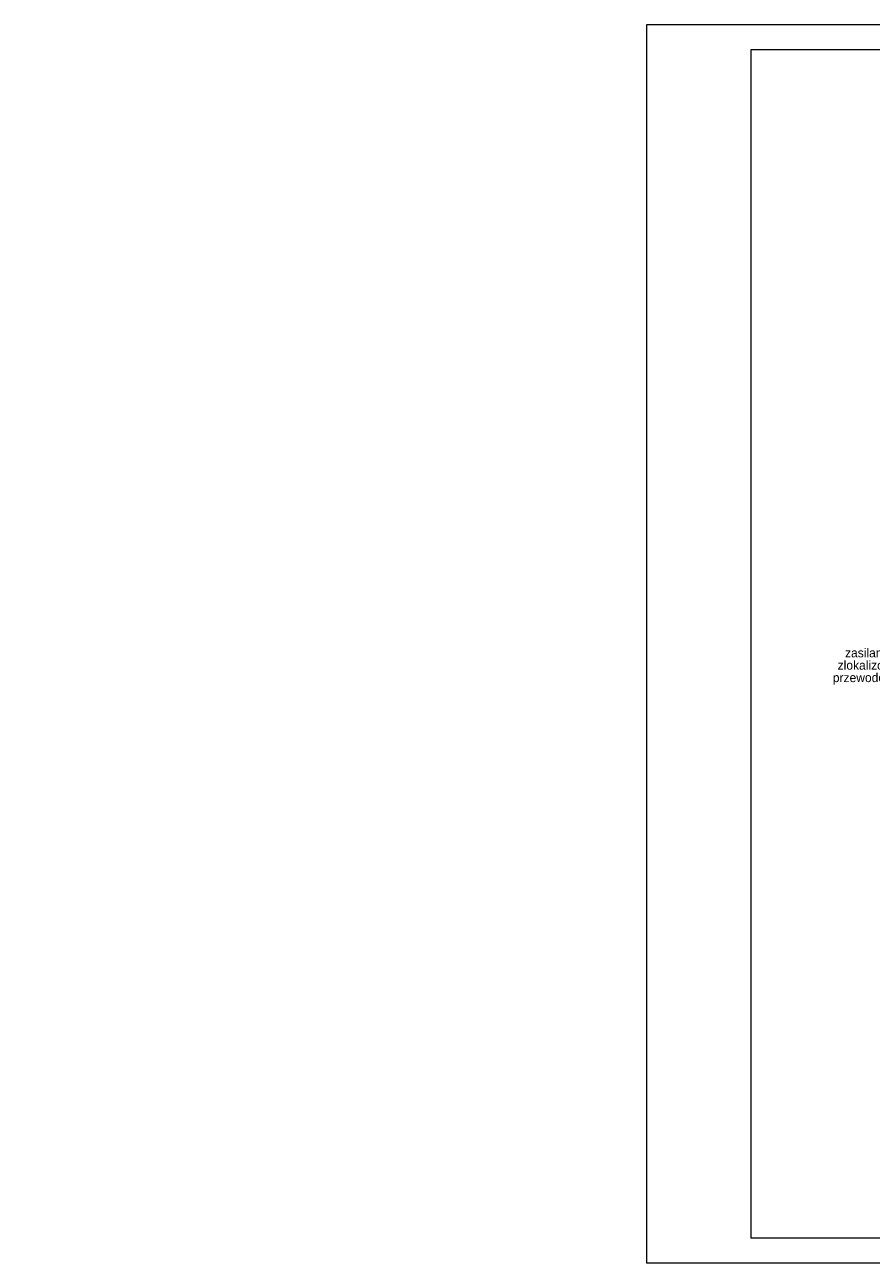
# Model space of a CAD drawing. Header units: centimetres. Extents: x 74437 to 92332, y -37016 to -3432.
# Tile 15 of 68: x 80290 to 82320, y -37016 to -34046. Entities that reach past the tile are written whole.
import ezdxf

# ---------------------------------------------------------------- set-up
doc = ezdxf.new("R2010")
doc.units = ezdxf.units.CM
doc.header["$LTSCALE"] = 0.02
for name, color, linetype, lineweight in [('_pk_tabelka', 7, 'Continuous', 15), ('ei30', 8, 'Continuous', 13), ('OPISY', 8, 'Continuous', 13)]:
    doc.layers.add(name, color=color, linetype=linetype, lineweight=lineweight)
doc.styles.get("Standard").update_dxf_attribs({"font": 'arial.ttf', "height": 12})
doc.styles.add('Tomasz_W legenda', font='TCM_____.TTF')

msp = doc.modelspace()

# ---------------------------------------------------------------- linework, layer by layer
at = {"layer": '_pk_tabelka', "color": 7, "ltscale": 3}
for p, q in [((85981.3, -34045.7), (81781.3, -34045.7)), ((81781.3, -34045.7), (81781.3, -37015.7)), ((85921.3, -34105.7), (82031.3, -34105.7)), ((82031.3, -34105.7), (82031.3, -36955.7)), ((85921.3, -36955.7), (82031.3, -36955.7)), ((85981.3, -37015.7), (81781.3, -37015.7))]:
    msp.add_line(p, q, dxfattribs=at)

# ---------------------------------------------------------------- texts
at = {"layer": 'ei30', "char_height": 16, "attachment_point": 1}
for s, insert, width in [('\\pi46.424;WYKONAĆ PRZEPONĘ POZIOMĄ METODĄ INIEKCJI \\P\\pi439.44;CIŚNIENIOWEJ', (77365.6, -34824), 598.031), ('\\pi217.64;EI15', (77371.8, -35014.2), 260.963), ('\\pi244.27;WYKONAĆ PRZEPONĘ POZIOMĄ \\P\\pi240.04;METODĄ INIEKCJI CIŚNIENIOWEJ \\P\\pi341.98;NA PODANYM ODCINKU', (77347.8, -35578.8), 598.031)]:
    msp.add_mtext(s, dxfattribs=dict(at, insert=insert, width=width))
at = {"layer": 'OPISY', "ltscale": 0.5, "insert": (82124.9, -35584.8), "char_height": 21.6, "width": 593.098, "attachment_point": 4, "line_spacing_factor": 0.825, "style": 'Tomasz_W legenda'}
msp.add_mtext('\\pi132.77;{\\C0;zasilanie z rozdzielni RG \\P\\pi115;zlokalizowanej na parterze\\P\\pi103.46;przewodem HDGs 3x2,5mm²}', dxfattribs=at)

doc.saveas('drawing.dxf')
